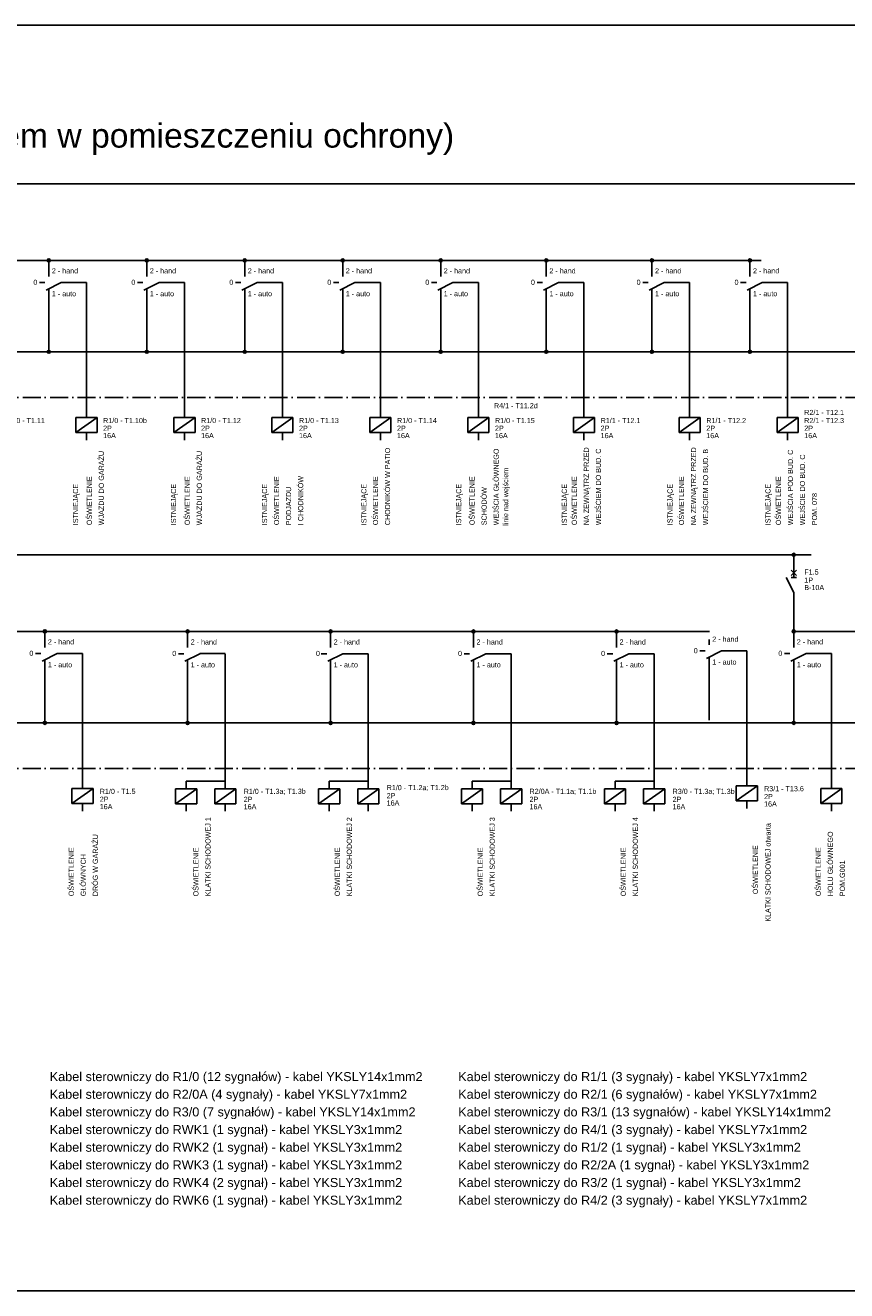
# Model space of a CAD drawing. Header units: centimetres. Extents: x -4250 to -484, y 169 to 6592.
# Tile 2 of 178: x -3980 to -3707, y 2011 to 2431. Entities that reach past the tile are written whole.
import ezdxf

# ---------------------------------------------------------------- set-up
doc = ezdxf.new("R2010")
doc.units = ezdxf.units.CM
doc.linetypes.add('ACAD_ISO10W100', pattern=[18, 12, -3, 0, -3])
doc.layers.add('1', color=7, linetype='Continuous')
doc.styles.add('ARIAL', font='arial.ttf')

msp = doc.modelspace()

# ---------------------------------------------------------------- linework, layer by layer
for p, q in [((-4249.7785, 2431.0084), (-3098.1985, 2431.0084)), ((-3913.4345, 2180.1278), (-3913.4345, 2222.4228)), ((-3866.0031, 2180.1278), (-3866.0031, 2222.4228)), ((-3818.6108, 2180.1278), (-3818.6108, 2222.4228)), ((-3771.1488, 2180.1278), (-3771.1488, 2222.4228)), ((-3913.4345, 2180.1278), (-3926.4093, 2180.1278)), ((-3866.0031, 2180.1278), (-3878.9779, 2180.1278)), ((-3818.6108, 2180.1278), (-3831.5856, 2180.1278)), ((-3771.1488, 2180.1278), (-3784.1236, 2180.1278)), ((-4249.7785, 2011.0084), (-3098.1985, 2011.0084))]:
    msp.add_line(p, q)
at = {"linetype": 'ACAD_ISO10W100', "ltscale": 0.5}
for points in [[(-4208.1514, 2307.5254), (-3133.7513, 2307.5254)], [(-4208.1514, 2184.3785), (-3133.7513, 2184.3785)]]:
    msp.add_lwpolyline(points, dxfattribs=at)
at = {"layer": '1'}
for p, q in [((-4144.5404, 2378.3963), (-3661.778, 2378.3963)), ((-4082.4671, 2255.2494), (-3719.0813, 2255.2494)), ((-3724.8516, 2229.8482), (-3724.8516, 2237.7494)), ((-3752.7779, 2229.8482), (-4083.9638, 2229.8482)), ((-3218.2703, 2229.8482), (-3724.8516, 2229.8482))]:
    msp.add_line(p, q, dxfattribs=at)
at = {"layer": '1', "color": 3}
for p, q in [((-3971.9904, 2347.6485), (-3971.9904, 2349.4485)), ((-3939.4904, 2347.6485), (-3939.4904, 2349.4485)), ((-3906.9904, 2347.6485), (-3906.9904, 2349.4485)), ((-3874.4904, 2347.6485), (-3874.4904, 2349.4485)), ((-3841.9904, 2347.6485), (-3841.9904, 2349.4485)), ((-3806.9404, 2347.6485), (-3806.9404, 2349.4485)), ((-3771.8904, 2347.6485), (-3771.8904, 2349.4485)), ((-3739.3904, 2347.6485), (-3739.3904, 2349.4485)), ((-3973.2677, 2345.6107), (-3975.0677, 2345.6107)), ((-3967.9148, 2345.6107), (-3972.9148, 2343.1107)), ((-3940.7677, 2345.6107), (-3942.5677, 2345.6107)), ((-3935.4148, 2345.6107), (-3940.4148, 2343.1107)), ((-3908.2677, 2345.6107), (-3910.0677, 2345.6107)), ((-3902.9148, 2345.6107), (-3907.9148, 2343.1107)), ((-3875.7677, 2345.6107), (-3877.5677, 2345.6107)), ((-3870.4148, 2345.6107), (-3875.4148, 2343.1107)), ((-3843.2677, 2345.6107), (-3845.0677, 2345.6107)), ((-3837.9148, 2345.6107), (-3842.9148, 2343.1107)), ((-3808.2177, 2345.6107), (-3810.0177, 2345.6107)), ((-3802.8648, 2345.6107), (-3807.8648, 2343.1107)), ((-3773.1677, 2345.6107), (-3774.9677, 2345.6107)), ((-3767.8148, 2345.6107), (-3772.8148, 2343.1107)), ((-3740.6677, 2345.6107), (-3742.4677, 2345.6107)), ((-3735.3148, 2345.6107), (-3740.3148, 2343.1107)), ((-3971.9904, 2343.5729), (-3971.9904, 2341.7729)), ((-3939.4904, 2343.5729), (-3939.4904, 2341.7729)), ((-3906.9904, 2343.5729), (-3906.9904, 2341.7729)), ((-3874.4904, 2343.5729), (-3874.4904, 2341.7729)), ((-3841.9904, 2343.5729), (-3841.9904, 2341.7729)), ((-3806.9404, 2343.5729), (-3806.9404, 2341.7729)), ((-3771.8904, 2343.5729), (-3771.8904, 2341.7729)), ((-3739.3904, 2343.5729), (-3739.3904, 2341.7729)), ((-3724.8516, 2255.2494), (-3724.8516, 2252.6994)), ((-3724.8516, 2252.7494), (-3724.8516, 2247.7494)), ((-3724.8516, 2242.7494), (-3727.3516, 2247.7494)), ((-3723.9516, 2248.3494), (-3725.7516, 2250.1494)), ((-3725.7516, 2248.3494), (-3723.9516, 2250.1494)), ((-3723.9516, 2247.7494), (-3725.7516, 2247.7494)), ((-3724.8516, 2242.7494), (-3724.8516, 2237.7494)), ((-3973.3089, 2224.5016), (-3973.3089, 2226.3016)), ((-3925.9345, 2224.4606), (-3925.9345, 2226.2606)), ((-3878.5031, 2224.4606), (-3878.5031, 2226.2606)), ((-3831.1108, 2224.4606), (-3831.1108, 2226.2606)), ((-3783.6488, 2224.4606), (-3783.6488, 2226.2606)), ((-3752.9176, 2225.3861), (-3752.9176, 2227.1861)), ((-3724.8516, 2224.5016), (-3724.8516, 2226.3016)), ((-3974.5862, 2222.4638), (-3976.3862, 2222.4638)), ((-3969.2333, 2222.4638), (-3974.2333, 2219.9638)), ((-3927.2118, 2222.4228), (-3929.0118, 2222.4228)), ((-3921.8589, 2222.4228), (-3926.8589, 2219.9228)), ((-3879.7804, 2222.4228), (-3881.5804, 2222.4228)), ((-3874.4275, 2222.4228), (-3879.4275, 2219.9228)), ((-3832.3881, 2222.4228), (-3834.1881, 2222.4228)), ((-3827.0352, 2222.4228), (-3832.0352, 2219.9228)), ((-3784.926, 2222.4228), (-3786.726, 2222.4228)), ((-3779.5732, 2222.4228), (-3784.5732, 2219.9228)), ((-3754.1949, 2223.3483), (-3755.9949, 2223.3483)), ((-3748.842, 2223.3483), (-3753.842, 2220.8483)), ((-3726.1289, 2222.4638), (-3727.9289, 2222.4638)), ((-3720.776, 2222.4638), (-3725.776, 2219.9638)), ((-3973.3089, 2220.426), (-3973.3089, 2218.626)), ((-3925.9345, 2220.385), (-3925.9345, 2218.585)), ((-3878.5031, 2220.385), (-3878.5031, 2218.585)), ((-3831.1108, 2220.385), (-3831.1108, 2218.585)), ((-3783.6488, 2220.385), (-3783.6488, 2218.585)), ((-3752.9176, 2221.3105), (-3752.9176, 2219.5105)), ((-3724.8516, 2220.426), (-3724.8516, 2218.626))]:
    msp.add_line(p, q, dxfattribs=at)
at = {"layer": '1', "color": 42}
for p, q in [((-3959.4904, 2300.8157), (-3959.4904, 2303.3157)), ((-3926.9904, 2300.8157), (-3926.9904, 2303.3157)), ((-3894.4904, 2300.8157), (-3894.4904, 2303.3157)), ((-3861.9904, 2300.8157), (-3861.9904, 2303.3157)), ((-3829.4904, 2300.8157), (-3829.4904, 2303.3157)), ((-3794.4404, 2300.8157), (-3794.4404, 2303.3157)), ((-3759.3904, 2300.8157), (-3759.3904, 2303.3157)), ((-3726.8904, 2300.8157), (-3726.8904, 2303.3157)), ((-3962.9904, 2300.8157), (-3962.9904, 2295.8157)), ((-3962.9904, 2300.8157), (-3955.9904, 2300.8157)), ((-3955.9904, 2300.8157), (-3955.9904, 2295.8157)), ((-3930.4904, 2300.8157), (-3923.4904, 2300.8157)), ((-3930.4904, 2300.8157), (-3930.4904, 2295.8157)), ((-3923.4904, 2300.8157), (-3923.4904, 2295.8157)), ((-3897.9904, 2300.8157), (-3890.9904, 2300.8157)), ((-3897.9904, 2300.8157), (-3897.9904, 2295.8157)), ((-3890.9904, 2300.8157), (-3890.9904, 2295.8157)), ((-3865.4904, 2300.8157), (-3865.4904, 2295.8157)), ((-3865.4904, 2300.8157), (-3858.4904, 2300.8157)), ((-3858.4904, 2300.8157), (-3858.4904, 2295.8157)), ((-3832.9904, 2300.8157), (-3825.9904, 2300.8157)), ((-3832.9904, 2300.8157), (-3832.9904, 2295.8157)), ((-3825.9904, 2300.8157), (-3825.9904, 2295.8157)), ((-3797.9404, 2300.8157), (-3790.9404, 2300.8157)), ((-3797.9404, 2300.8157), (-3797.9404, 2295.8157)), ((-3790.9404, 2300.8157), (-3790.9404, 2295.8157)), ((-3762.8904, 2300.8157), (-3762.8904, 2295.8157)), ((-3762.8904, 2300.8157), (-3755.8904, 2300.8157)), ((-3755.8904, 2300.8157), (-3755.8904, 2295.8157)), ((-3730.3904, 2300.8157), (-3723.3904, 2300.8157)), ((-3730.3904, 2300.8157), (-3730.3904, 2295.8157)), ((-3723.3904, 2300.8157), (-3723.3904, 2295.8157)), ((-3962.9904, 2295.8157), (-3955.9904, 2295.8157)), ((-3959.4904, 2295.8157), (-3959.4904, 2293.3157)), ((-3930.4904, 2295.8157), (-3923.4904, 2295.8157)), ((-3926.9904, 2295.8157), (-3926.9904, 2293.3157)), ((-3897.9904, 2295.8157), (-3890.9904, 2295.8157)), ((-3894.4904, 2295.8157), (-3894.4904, 2293.3157)), ((-3865.4904, 2295.8157), (-3858.4904, 2295.8157)), ((-3861.9904, 2295.8157), (-3861.9904, 2293.3157)), ((-3832.9904, 2295.8157), (-3825.9904, 2295.8157)), ((-3829.4904, 2295.8157), (-3829.4904, 2293.3157)), ((-3797.9404, 2295.8157), (-3790.9404, 2295.8157)), ((-3794.4404, 2295.8157), (-3794.4404, 2293.3157)), ((-3762.8904, 2295.8157), (-3755.8904, 2295.8157)), ((-3759.3904, 2295.8157), (-3759.3904, 2293.3157)), ((-3730.3904, 2295.8157), (-3723.3904, 2295.8157)), ((-3726.8904, 2295.8157), (-3726.8904, 2293.3157)), ((-3960.8089, 2177.6688), (-3960.8089, 2180.1688)), ((-3926.4093, 2177.6278), (-3926.4093, 2180.1278)), ((-3913.4345, 2177.6278), (-3913.4345, 2180.1278)), ((-3878.9779, 2177.6278), (-3878.9779, 2180.1278)), ((-3866.0031, 2177.6278), (-3866.0031, 2180.1278)), ((-3831.5856, 2177.6278), (-3831.5856, 2180.1278)), ((-3818.6108, 2177.6278), (-3818.6108, 2180.1278)), ((-3784.1236, 2177.6278), (-3784.1236, 2180.1278)), ((-3771.1488, 2177.6278), (-3771.1488, 2180.1278)), ((-3740.4176, 2178.5533), (-3740.4176, 2181.0533)), ((-3712.3516, 2177.6688), (-3712.3516, 2180.1688)), ((-3964.3089, 2177.6688), (-3957.3089, 2177.6688)), ((-3964.3089, 2177.6688), (-3964.3089, 2172.6688)), ((-3957.3089, 2177.6688), (-3957.3089, 2172.6688)), ((-3929.9093, 2177.6278), (-3929.9093, 2172.6278)), ((-3929.9093, 2177.6278), (-3922.9093, 2177.6278)), ((-3922.9093, 2177.6278), (-3922.9093, 2172.6278)), ((-3916.9345, 2177.6278), (-3909.9345, 2177.6278)), ((-3916.9345, 2177.6278), (-3916.9345, 2172.6278)), ((-3909.9345, 2177.6278), (-3909.9345, 2172.6278)), ((-3882.4779, 2177.6278), (-3882.4779, 2172.6278)), ((-3882.4779, 2177.6278), (-3875.4779, 2177.6278)), ((-3875.4779, 2177.6278), (-3875.4779, 2172.6278)), ((-3869.5031, 2177.6278), (-3869.5031, 2172.6278)), ((-3869.5031, 2177.6278), (-3862.5031, 2177.6278)), ((-3862.5031, 2177.6278), (-3862.5031, 2172.6278)), ((-3835.0856, 2177.6278), (-3835.0856, 2172.6278)), ((-3835.0856, 2177.6278), (-3828.0856, 2177.6278)), ((-3828.0856, 2177.6278), (-3828.0856, 2172.6278)), ((-3822.1108, 2177.6278), (-3822.1108, 2172.6278)), ((-3822.1108, 2177.6278), (-3815.1108, 2177.6278)), ((-3815.1108, 2177.6278), (-3815.1108, 2172.6278)), ((-3787.6236, 2177.6278), (-3787.6236, 2172.6278)), ((-3787.6236, 2177.6278), (-3780.6236, 2177.6278)), ((-3780.6236, 2177.6278), (-3780.6236, 2172.6278)), ((-3774.6488, 2177.6278), (-3774.6488, 2172.6278)), ((-3774.6488, 2177.6278), (-3767.6488, 2177.6278)), ((-3767.6488, 2177.6278), (-3767.6488, 2172.6278)), ((-3743.9176, 2178.5533), (-3736.9176, 2178.5533)), ((-3743.9176, 2178.5533), (-3743.9176, 2173.5533)), ((-3736.9176, 2178.5533), (-3736.9176, 2173.5533)), ((-3715.8516, 2177.6688), (-3708.8516, 2177.6688)), ((-3715.8516, 2177.6688), (-3715.8516, 2172.6688)), ((-3708.8516, 2177.6688), (-3708.8516, 2172.6688)), ((-3964.3089, 2172.6688), (-3957.3089, 2172.6688)), ((-3960.8089, 2172.6688), (-3960.8089, 2170.1688)), ((-3929.9093, 2172.6278), (-3922.9093, 2172.6278)), ((-3926.4093, 2172.6278), (-3926.4093, 2170.1278)), ((-3916.9345, 2172.6278), (-3909.9345, 2172.6278)), ((-3913.4345, 2172.6278), (-3913.4345, 2170.1278)), ((-3882.4779, 2172.6278), (-3875.4779, 2172.6278)), ((-3878.9779, 2172.6278), (-3878.9779, 2170.1278)), ((-3869.5031, 2172.6278), (-3862.5031, 2172.6278)), ((-3866.0031, 2172.6278), (-3866.0031, 2170.1278)), ((-3835.0856, 2172.6278), (-3828.0856, 2172.6278)), ((-3831.5856, 2172.6278), (-3831.5856, 2170.1278)), ((-3822.1108, 2172.6278), (-3815.1108, 2172.6278)), ((-3818.6108, 2172.6278), (-3818.6108, 2170.1278)), ((-3787.6236, 2172.6278), (-3780.6236, 2172.6278)), ((-3784.1236, 2172.6278), (-3784.1236, 2170.1278)), ((-3774.6488, 2172.6278), (-3767.6488, 2172.6278)), ((-3771.1488, 2172.6278), (-3771.1488, 2170.1278)), ((-3743.9176, 2173.5533), (-3736.9176, 2173.5533)), ((-3740.4176, 2173.5533), (-3740.4176, 2171.0533)), ((-3715.8516, 2172.6688), (-3708.8516, 2172.6688)), ((-3712.3516, 2172.6688), (-3712.3516, 2170.1688))]:
    msp.add_line(p, q, dxfattribs=at)
at = {"layer": '1'}
for points in [[(-3735.6496, 2352.9951), (-4036.9904, 2352.9951)], [(-3971.9904, 2349.4485), (-3971.9904, 2352.9951)], [(-3939.4904, 2349.4485), (-3939.4904, 2352.9951)], [(-3906.9904, 2349.4485), (-3906.9904, 2352.9951)], [(-3874.4904, 2349.4485), (-3874.4904, 2352.9951)], [(-3841.9904, 2349.4485), (-3841.9904, 2352.9951)], [(-3806.9404, 2349.4485), (-3806.9404, 2352.9951)], [(-3771.8904, 2349.4485), (-3771.8904, 2352.9951)], [(-3739.3904, 2349.4485), (-3739.3904, 2352.9951)], [(-3967.9148, 2345.6107), (-3959.4904, 2345.6107)], [(-3959.4904, 2303.3157), (-3959.4904, 2345.6107)], [(-3935.4148, 2345.6107), (-3926.9904, 2345.6107)], [(-3926.9904, 2303.3157), (-3926.9904, 2345.6107)], [(-3902.9148, 2345.6107), (-3894.4904, 2345.6107)], [(-3894.4904, 2303.3157), (-3894.4904, 2345.6107)], [(-3870.4148, 2345.6107), (-3861.9904, 2345.6107)], [(-3861.9904, 2303.3157), (-3861.9904, 2345.6107)], [(-3837.9148, 2345.6107), (-3829.4904, 2345.6107)], [(-3829.4904, 2303.3157), (-3829.4904, 2345.6107)], [(-3802.8648, 2345.6107), (-3794.4404, 2345.6107)], [(-3794.4404, 2303.3157), (-3794.4404, 2345.6107)], [(-3767.8148, 2345.6107), (-3759.3904, 2345.6107)], [(-3759.3904, 2303.3157), (-3759.3904, 2345.6107)], [(-3735.3148, 2345.6107), (-3726.8904, 2345.6107)], [(-3726.8904, 2303.3157), (-3726.8904, 2345.6107)], [(-3971.9904, 2341.7729), (-3971.9904, 2322.6366)], [(-3939.4904, 2341.7729), (-3939.4904, 2322.6366)], [(-3906.9904, 2341.7729), (-3906.9904, 2322.6366)], [(-3874.4904, 2341.7729), (-3874.4904, 2322.6366)], [(-3841.9904, 2341.7729), (-3841.9904, 2322.6366)], [(-3806.9404, 2341.7729), (-3806.9404, 2322.6366)], [(-3771.8904, 2341.7729), (-3771.8904, 2322.6366)], [(-3739.3904, 2341.7729), (-3739.3904, 2322.6366)], [(-4057.0404, 2291.7679), (-4057.0404, 2322.6366), (-3317.7679, 2322.6366)], [(-3973.3089, 2226.3016), (-3973.3089, 2229.8482)], [(-3925.9345, 2226.2606), (-3925.9345, 2229.8072)], [(-3878.5031, 2226.2606), (-3878.5031, 2229.8072)], [(-3831.1108, 2226.2606), (-3831.1108, 2229.8072)], [(-3783.6488, 2226.2606), (-3783.6488, 2229.8072)], [(-3724.8516, 2226.3016), (-3724.8516, 2229.8482)], [(-3969.2333, 2222.4638), (-3960.8089, 2222.4638)], [(-3960.8089, 2180.1688), (-3960.8089, 2222.4638)], [(-3921.8589, 2222.4638), (-3913.4345, 2222.4638)], [(-3874.4275, 2222.4228), (-3866.0031, 2222.4228)], [(-3827.0352, 2222.4228), (-3818.6108, 2222.4228)], [(-3779.5732, 2222.4228), (-3771.1488, 2222.4228)], [(-3748.842, 2223.3483), (-3740.4176, 2223.3483)], [(-3740.4176, 2181.0533), (-3740.4176, 2223.3483)], [(-3720.776, 2222.4638), (-3712.3516, 2222.4638)], [(-3712.3516, 2180.1688), (-3712.3516, 2222.4638)], [(-3973.3089, 2218.626), (-3973.3089, 2199.4897)], [(-3925.9345, 2218.585), (-3925.9345, 2199.4487)], [(-3878.5031, 2218.585), (-3878.5031, 2199.4487)], [(-3831.1108, 2218.585), (-3831.1108, 2199.4487)], [(-3783.6488, 2218.585), (-3783.6488, 2199.4487)], [(-3752.9176, 2219.5105), (-3752.9176, 2200.3742)], [(-3724.8516, 2218.626), (-3724.8516, 2199.4897)], [(-4048.3089, 2199.4897), (-3218.2703, 2199.4897)]]:
    msp.add_lwpolyline(points, dxfattribs=at)
at = {"layer": '1', "color": 42}
for points in [[(-3962.9904, 2295.8157), (-3955.9904, 2300.8157)], [(-3930.4904, 2295.8157), (-3923.4904, 2300.8157)], [(-3897.9904, 2295.8157), (-3890.9904, 2300.8157)], [(-3865.4904, 2295.8157), (-3858.4904, 2300.8157)], [(-3832.9904, 2295.8157), (-3825.9904, 2300.8157)], [(-3797.9404, 2295.8157), (-3790.9404, 2300.8157)], [(-3762.8904, 2295.8157), (-3755.8904, 2300.8157)], [(-3730.3904, 2295.8157), (-3723.3904, 2300.8157)], [(-3964.3089, 2172.6688), (-3957.3089, 2177.6688)], [(-3929.9093, 2172.6278), (-3922.9093, 2177.6278)], [(-3916.9345, 2172.6278), (-3909.9345, 2177.6278)], [(-3882.4779, 2172.6278), (-3875.4779, 2177.6278)], [(-3869.5031, 2172.6278), (-3862.5031, 2177.6278)], [(-3835.0856, 2172.6278), (-3828.0856, 2177.6278)], [(-3822.1108, 2172.6278), (-3815.1108, 2177.6278)], [(-3787.6236, 2172.6278), (-3780.6236, 2177.6278)], [(-3774.6488, 2172.6278), (-3767.6488, 2177.6278)], [(-3743.9176, 2173.5533), (-3736.9176, 2178.5533)], [(-3715.8516, 2172.6688), (-3708.8516, 2177.6688)]]:
    msp.add_lwpolyline(points, dxfattribs=at)
at = {"layer": '1'}
for centre in [(-3971.9904, 2352.9951), (-3939.4904, 2352.9951), (-3906.9904, 2352.9951), (-3874.4904, 2352.9951), (-3841.9904, 2352.9951), (-3806.9404, 2352.9951), (-3771.8904, 2352.9951), (-3739.3904, 2352.9951), (-3971.9904, 2322.6366), (-3939.4904, 2322.6366), (-3906.9904, 2322.6366), (-3874.4904, 2322.6366), (-3841.9904, 2322.6366), (-3806.9404, 2322.6366), (-3771.8904, 2322.6366), (-3739.3904, 2322.6366), (-3973.3089, 2229.8482), (-3925.9345, 2229.8072), (-3878.5031, 2229.8072), (-3831.1108, 2229.8072), (-3783.6488, 2229.8072), (-3724.8516, 2229.8482), (-3973.3089, 2199.4897), (-3925.9345, 2199.4487), (-3878.5031, 2199.4487), (-3831.1108, 2199.4487), (-3783.6488, 2199.4487), (-3724.8516, 2199.4897)]:
    msp.add_circle(centre, 0.5, dxfattribs=at)
at = {"layer": 'Defpoints', "color": 3, "linetype": 'Continuous'}
msp.add_circle((-3724.8516, 2255.2494), 0.5, dxfattribs=at)

# ---------------------------------------------------------------- texts
at = {"layer": '1', "color": 1, "style": 'ARIAL'}
msp.add_text('TSO (Tablica sterowania oświetleniem w pomieszczeniu ochrony)', height=8, dxfattribs=at).set_placement((-4162.9304, 2390.417))
at = {"layer": '1', "color": 3, "style": 'ARIAL'}
for s, p in [('2 - hand', (-3970.976, 2348.6727)), ('2 - hand', (-3938.476, 2348.6727)), ('2 - hand', (-3905.976, 2348.6727)), ('2 - hand', (-3873.476, 2348.6727)), ('2 - hand', (-3840.976, 2348.6727)), ('2 - hand', (-3805.926, 2348.6727)), ('2 - hand', (-3770.876, 2348.6727)), ('2 - hand', (-3738.376, 2348.6727)), ('0', (-3977.1051, 2344.8626)), ('0', (-3944.6051, 2344.8626)), ('0', (-3912.1051, 2344.8626)), ('0', (-3879.6051, 2344.8626)), ('0', (-3847.1051, 2344.8626)), ('0', (-3812.0551, 2344.8626)), ('0', (-3777.0051, 2344.8626)), ('0', (-3744.5051, 2344.8626)), ('1 - auto', (-3970.976, 2341.0849)), ('1 - auto', (-3938.476, 2341.0849)), ('1 - auto', (-3905.976, 2341.0849)), ('1 - auto', (-3873.476, 2341.0849)), ('1 - auto', (-3840.976, 2341.0849)), ('1 - auto', (-3805.926, 2341.0849)), ('1 - auto', (-3770.876, 2341.0849)), ('1 - auto', (-3738.376, 2341.0849)), ('1P', (-3721.3616, 2245.9994)), ('F1.5', (-3721.3616, 2248.7011)), ('B-10A', (-3721.3616, 2243.5494)), ('2 - hand', (-3972.2945, 2225.5259)), ('2 - hand', (-3924.9201, 2225.4848)), ('2 - hand', (-3877.4887, 2225.4848)), ('2 - hand', (-3830.0964, 2225.4848)), ('2 - hand', (-3782.6343, 2225.4848)), ('2 - hand', (-3751.9032, 2226.4103)), ('2 - hand', (-3723.8372, 2225.5259)), ('0', (-3978.4237, 2221.7157)), ('0', (-3931.0493, 2221.6746)), ('0', (-3883.3674, 2221.6746)), ('0', (-3836.2256, 2221.6746)), ('0', (-3788.7635, 2221.6746)), ('0', (-3758.0324, 2222.6001)), ('0', (-3729.9663, 2221.7157)), ('1 - auto', (-3972.2945, 2217.938)), ('1 - auto', (-3924.9201, 2217.897)), ('1 - auto', (-3877.4887, 2217.897)), ('1 - auto', (-3830.0964, 2217.897)), ('1 - auto', (-3782.6343, 2217.897)), ('1 - auto', (-3751.9032, 2218.8225)), ('1 - auto', (-3723.8372, 2217.938))]:
    msp.add_text(s, height=1.7, dxfattribs=at).set_placement(p)
at = {"layer": '1', "color": 42, "style": 'ARIAL'}
for s, p in [('R4/1 - T11.2d', (-3824.3138, 2303.9022)), ('R2/1 - T12.1', (-3721.3739, 2301.6601)), ('R1/0 - T1.11', (-3986.4739, 2298.9792)), ('2P', (-3953.9739, 2296.4319)), ('R1/0 - T1.10b', (-3953.9739, 2298.9792)), ('2P', (-3921.4739, 2296.4319)), ('R1/0 - T1.12', (-3921.4739, 2298.9792)), ('2P', (-3888.9739, 2296.4319)), ('R1/0 - T1.13', (-3888.9739, 2298.9792)), ('2P', (-3856.4739, 2296.4319)), ('R1/0 - T1.14', (-3856.4739, 2298.9792)), ('2P', (-3823.9739, 2296.4319)), ('R1/0 - T1.15', (-3823.9739, 2298.9792)), ('2P', (-3788.9239, 2296.4319)), ('R1/1 - T12.1', (-3788.9239, 2298.9792)), ('2P', (-3753.8739, 2296.4319)), ('R1/1 - T12.2', (-3753.8739, 2298.9792)), ('2P', (-3721.3739, 2296.4319)), ('R2/1 - T12.3', (-3721.3739, 2298.9792)), ('16A', (-3953.9739, 2293.9819)), ('16A', (-3921.4739, 2293.9819)), ('16A', (-3888.9739, 2293.9819)), ('16A', (-3856.4739, 2293.9819)), ('16A', (-3823.9739, 2293.9819)), ('16A', (-3788.9239, 2293.9819)), ('16A', (-3753.8739, 2293.9819)), ('16A', (-3721.3739, 2293.9819)), ('R1/0 - T1.5', (-3955.0923, 2175.9016)), ('R1/0 - T1.3a; T1.3b', (-3907.3435, 2175.9051)), ('2P', (-3859.9121, 2174.482)), ('R1/0 - T1.2a; T1.2b', (-3859.9121, 2177.1431)), ('R2/0A - T1.1a; T1.1b', (-3812.5198, 2175.9051)), ('R3/0 - T1.3a; T1.3b', (-3765.0577, 2175.9051)), ('2P', (-3734.701, 2174.1694)), ('R3/1 - T13.6', (-3734.701, 2176.7861)), ('2P', (-3955.0923, 2173.285)), ('16A', (-3955.0923, 2170.835)), ('2P', (-3907.3435, 2173.2439)), ('16A', (-3907.3435, 2170.7939)), ('16A', (-3859.9121, 2172.032)), ('2P', (-3812.5198, 2173.2439)), ('16A', (-3812.5198, 2170.7939)), ('2P', (-3765.0577, 2173.2439)), ('16A', (-3765.0577, 2170.7939)), ('16A', (-3734.701, 2171.7194))]:
    msp.add_text(s, height=1.7, dxfattribs=at).set_placement(p)
at = {"layer": '1', "color": 1, "style": 'ARIAL'}
for s, p in [('WEJŚCIA GŁÓWNEGO', (-3822.7294, 2265.0795)), ('NA ZEWNĄTRZ PRZED', (-3792.8117, 2265.0795)), ('WEJŚCIEM DO BUD. C', (-3788.8117, 2265.0795)), ('NA ZEWNĄTRZ PRZED', (-3757.2518, 2265.0795)), ('WEJŚCIEM DO BUD. B', (-3753.2518, 2265.0795)), ('WJAZDU DO GARAŻU', (-3953.7089, 2265.0795)), ('WJAZDU DO GARAŻU', (-3921.2089, 2265.0795)), ('CHODNIKÓW W PATIO', (-3858.7641, 2265.0795)), ('linie nad wejściem', (-3819.5796, 2264.8783)), ('WEJŚCIA POD BUD. C', (-3725.112, 2265.0795)), ('WEJŚCIE DO BUD. C', (-3721.112, 2265.0795)), ('OŚWIETLENIE', (-3957.7089, 2265.0795)), ('OŚWIETLENIE', (-3925.2089, 2265.0795)), ('OŚWIETLENIE', (-3895.6006, 2265.0795)), ('OŚWIETLENIE', (-3862.7641, 2265.0795)), ('OŚWIETLENIE', (-3830.7294, 2265.0795)), ('OŚWIETLENIE', (-3796.8117, 2265.0795)), ('OŚWIETLENIE', (-3761.2518, 2265.0795)), ('OŚWIETLENIE', (-3729.112, 2265.0795)), ('ISTNIEJĄCE', (-3962.2727, 2265.0795)), ('ISTNIEJĄCE', (-3929.7727, 2265.0795)), ('ISTNIEJĄCE', (-3899.5689, 2265.0795)), ('PODJAZDU', (-3891.6006, 2265.0795)), ('I CHODNIKÓW', (-3887.6006, 2265.0795)), ('ISTNIEJĄCE', (-3866.6222, 2265.0795)), ('ISTNIEJĄCE', (-3835.1645, 2265.0795)), ('SCHODÓW', (-3826.7294, 2265.0795)), ('ISTNIEJĄCE', (-3800.1145, 2265.0795)), ('ISTNIEJĄCE', (-3765.0645, 2265.0795)), ('ISTNIEJĄCE', (-3732.5645, 2265.0795)), ('POM. 078', (-3717.112, 2265.0795)), ('KLATKI SCHODOWEJ 1', (-3918.3427, 2141.8916)), ('KLATKI SCHODOWEJ 2', (-3871.4365, 2141.8916)), ('KLATKI SCHODOWEJ 3', (-3824.0265, 2141.8916)), ('KLATKI SCHODOWEJ 4', (-3776.5631, 2141.8916)), ('KLATKI SCHODOWEJ otwarta', (-3732.558, 2133.4681)), ('DRÓG W GARAŻU', (-3955.7114, 2141.9327)), ('HOLU GŁÓWNEGO', (-3711.8799, 2141.9327)), ('OŚWIETLENIE', (-3963.7114, 2141.9327)), ('GŁÓWNYCH', (-3959.7114, 2141.9327)), ('OŚWIETLENIE', (-3922.3427, 2141.8916)), ('OŚWIETLENIE', (-3875.4365, 2141.8916)), ('OŚWIETLENIE', (-3828.0265, 2141.8916)), ('OŚWIETLENIE', (-3780.5631, 2141.8916)), ('OŚWIETLENIE', (-3736.7413, 2142.6241)), ('OŚWIETLENIE', (-3715.8799, 2141.9327)), ('POM.G001', (-3707.8799, 2141.9327))]:
    msp.add_text(s, height=1.7, rotation=90, dxfattribs=at).set_placement(p)
at = {"layer": '1', "color": 1, "char_height": 10.8, "width": 506.929543, "attachment_point": 1}
for s, insert in [('\\fArial|b0|i0|c238|p34;\\H0.277778x;Kabel sterowniczy do R1/0 (12 sygnałów) - kabel YKSLY14x1mm2', (-3971.6804, 2083.5714)), ('\\fArial|b0|i0|c238|p34;\\H0.277778x;Kabel sterowniczy do R1/1 (3 sygnały) - kabel YKSLY7x1mm2', (-3836.1694, 2083.5714)), ('\\fArial|b0|i0|c238|p34;\\H0.277778x;Kabel sterowniczy do R2/0A (4 sygnały) - kabel YKSLY7x1mm2', (-3971.6804, 2077.7112)), ('\\fArial|b0|i0|c238|p34;\\H0.277778x;Kabel sterowniczy do R2/1 (6 sygnałów) - kabel YKSLY7x1mm2', (-3836.1694, 2077.7112)), ('\\fArial|b0|i0|c238|p34;\\H0.277778x;Kabel sterowniczy do R3/0 (7 sygnałów) - kabel YKSLY14x1mm2', (-3971.6804, 2071.851)), ('\\fArial|b0|i0|c238|p34;\\H0.277778x;Kabel sterowniczy do R3/1 (13 sygnałów) - kabel YKSLY14x1mm2', (-3836.1694, 2071.851)), ('\\fArial|b0|i0|c238|p34;\\H0.277778x;Kabel sterowniczy do RWK1 (1 sygnał) - kabel YKSLY3x1mm2', (-3971.6804, 2065.9908)), ('\\fArial|b0|i0|c238|p34;\\H0.277778x;Kabel sterowniczy do R4/1 (3 sygnały) - kabel YKSLY7x1mm2', (-3836.1694, 2065.9908)), ('\\fArial|b0|i0|c238|p34;\\H0.277778x;Kabel sterowniczy do RWK2 (1 sygnał) - kabel YKSLY3x1mm2', (-3971.6804, 2060.1306)), ('\\fArial|b0|i0|c238|p34;\\H0.277778x;Kabel sterowniczy do R1/2 (1 sygnał) - kabel YKSLY3x1mm2', (-3836.1694, 2060.1306)), ('\\fArial|b0|i0|c238|p34;\\H0.277778x;Kabel sterowniczy do RWK3 (1 sygnał) - kabel YKSLY3x1mm2', (-3971.6804, 2054.2704)), ('\\fArial|b0|i0|c238|p34;\\H0.277778x;Kabel sterowniczy do R2/2A (1 sygnał) - kabel YKSLY3x1mm2', (-3836.1694, 2054.2704)), ('\\fArial|b0|i0|c238|p34;\\H0.277778x;Kabel sterowniczy do RWK4 (2 sygnał) - kabel YKSLY3x1mm2', (-3971.6804, 2048.4102)), ('\\fArial|b0|i0|c238|p34;\\H0.277778x;Kabel sterowniczy do R3/2 (1 sygnał) - kabel YKSLY3x1mm2', (-3836.1694, 2048.4102)), ('\\fArial|b0|i0|c238|p34;\\H0.277778x;Kabel sterowniczy do RWK6 (1 sygnał) - kabel YKSLY3x1mm2', (-3971.6804, 2042.55)), ('\\fArial|b0|i0|c238|p34;\\H0.277778x;Kabel sterowniczy do R4/2 (3 sygnały) - kabel YKSLY7x1mm2', (-3836.1694, 2042.55))]:
    msp.add_mtext(s, dxfattribs=dict(at, insert=insert))

doc.saveas('drawing.dxf')
